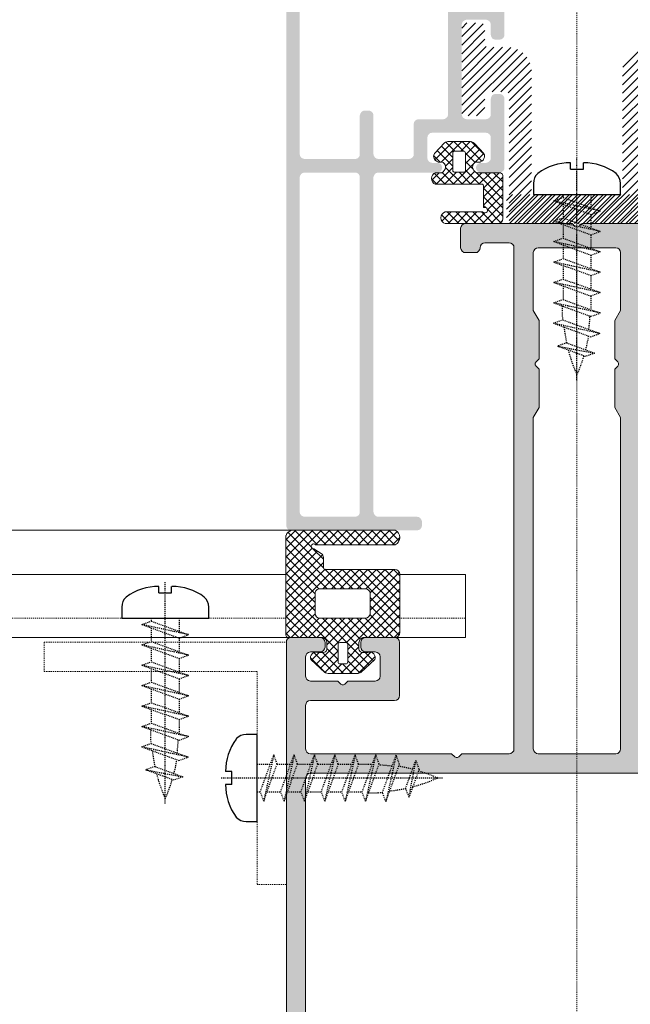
# Model space of a CAD drawing. Header units: millimetres. Extents: x -226731 to 126254, y -16359 to 60195.
# Tile 57 of 256: x -164179 to -164116, y 20836 to 20937. Entities that reach past the tile are written whole.
import ezdxf

# ---------------------------------------------------------------- set-up
doc = ezdxf.new("R2010")
doc.units = ezdxf.units.MM
doc.header["$LTSCALE"] = 0.1
doc.header["$MEASUREMENT"] = 0
doc.linetypes.add('CENTER', pattern=[2, 1.25, -0.25, 0.25, -0.25])
doc.linetypes.add('HIDDEN', pattern=[0.375, 0.25, -0.125])
for name, color, linetype, lineweight in [('01. Aluminium (Main Structure)', 6, 'Continuous', 5), ('0_CCE_ FF_SIDE WALL SPRINKLER', 6, 'Continuous', 0), ('2_Centerline', 1, 'CENTER', 15), ('3_Hatch', 8, 'Continuous', 0), ('SPRINKLER COVERAGE AREA', 1, 'Continuous', 9)]:
    doc.layers.add(name, color=color, linetype=linetype, lineweight=lineweight)
for name, color, linetype in [('CENTER LINE', 8, 'CENTER'), ('FIRE FIGHTING SERVICES', 5, 'Continuous'), ('HARDWARES', 7, 'Continuous')]:
    doc.layers.add(name, color=color, linetype=linetype)

# ---------------------------------------------------------------- blocks, each defined once
blk = doc.blocks.new('*U428')
at = {"layer": '3_Hatch'}
h = blk.add_hatch(color=8, dxfattribs=at)
h.dxf.hatch_style = 1
h.paths.add_polyline_path([(-4.22, 77.48), (-3.91, 77.79), (-3.91, 81.75), (-4.5, 82.78), (-4.5, 116.97), (-4.46, 117.16), (-4.35, 117.32), (-4.21, 117.43), (-4, 117.47), (4, 117.47), (4.19, 117.43), (4.35, 117.32), (4.46, 117.16), (4.52, 116.97), (4.52, 82.78), (3.89, 81.75), (3.89, 77.79), (4.21, 77.48), (4.3, 77.33), (4.3, 77.18), (4.21, 77.04), (3.89, 76.74), (3.89, 72.78), (4.52, 71.75), (4.52, 65.75), (4.46, 65.57), (4.35, 65.41), (4.19, 65.3), (4, 65.26), (-4, 65.26), (-4.21, 65.3), (-4.35, 65.41), (-4.46, 65.57), (-4.5, 65.75), (-4.5, 71.75), (-3.91, 72.78), (-3.91, 76.74), (-4.22, 77.04), (-4.28, 77.18), (-4.28, 77.33)], flags=16)
h.paths.add_polyline_path([(10.04, 65.44), (9.98, 65.26), (9.97, 65.08), (9.86, 64.91), (9.69, 64.8), (9.51, 64.77), (7, 64.77), (6.82, 64.8), (6.64, 64.91), (6.53, 65.08), (6.51, 65.26), (6.51, 116.97), (6.53, 117.16), (6.64, 117.32), (6.82, 117.43), (7, 117.47), (11.89, 117.47), (12.18, 117.78), (12.33, 117.87), (12.47, 117.87), (12.6, 117.78), (12.93, 117.47), (27.5, 117.47), (27.69, 117.43), (27.87, 117.32), (27.96, 117.16), (28, 116.97), (28, 112.48), (27.96, 112.27), (27.87, 112.11), (27.69, 112), (27.5, 111.96), (18.82, 111.96), (18.62, 111.93), (18.45, 111.82), (18.34, 111.65), (18.3, 111.45), (18.3, 105.98), (18.34, 105.78), (18.45, 105.6), (18.62, 105.51), (18.82, 105.47), (21.8, 105.47), (22, 105.51), (22.16, 105.6), (22.27, 105.78), (22.29, 105.98), (22.29, 106.46), (22.27, 106.66), (22.16, 106.81), (22, 106.92), (21.8, 106.97), (20.81, 106.97), (20.61, 107.01), (20.46, 107.12), (20.35, 107.26), (20.3, 107.47), (20.3, 109.46), (20.35, 109.66), (20.46, 109.81), (20.61, 109.92), (20.81, 109.97), (23.64, 109.97), (23.94, 110.28), (24.08, 110.35), (24.23, 110.35), (24.36, 110.28), (24.69, 109.97), (27.5, 109.97), (27.69, 109.92), (27.87, 109.81), (27.96, 109.66), (28, 109.46), (28, 107.47), (27.96, 107.26), (27.87, 107.12), (27.69, 107.01), (27.5, 106.97), (26.52, 106.97), (26.31, 106.92), (26.17, 106.81), (26.06, 106.66), (26, 106.46), (26, 105.98), (26.06, 105.78), (26.17, 105.6), (26.31, 105.51), (26.52, 105.47), (29.51, 105.47), (29.7, 105.51), (29.86, 105.6), (29.97, 105.78), (29.99, 105.98), (29.97, 200.47), (29.86, 200.65), (29.78, 200.7), (29.7, 200.76), (29.61, 200.77), (29.51, 200.78), (-29.51, 200.78), (-29.71, 200.76), (-29.86, 200.65), (-29.97, 200.47), (-30.01, 200.3), (-30.01, 105.98), (-29.97, 105.78), (-29.86, 105.6), (-29.71, 105.51), (-29.51, 105.47), (-26.5, 105.47), (-26.31, 105.51), (-26.15, 105.6), (-26.04, 105.78), (-26, 105.98), (-26, 106.46), (-26.04, 106.66), (-26.15, 106.81), (-26.31, 106.92), (-26.5, 106.97), (-27.52, 106.97), (-27.69, 107.01), (-27.87, 107.12), (-27.98, 107.26), (-28.01, 107.47), (-28.01, 109.46), (-27.98, 109.66), (-27.87, 109.81), (-27.69, 109.92), (-27.52, 109.97), (-24.69, 109.97), (-24.37, 110.28), (-24.25, 110.35), (-24.06, 110.35), (-23.94, 110.28), (-23.63, 109.97), (-20.81, 109.97), (-20.61, 109.92), (-20.44, 109.81), (-20.33, 109.66), (-20.3, 109.46), (-20.3, 107.47), (-20.33, 107.26), (-20.44, 107.12), (-20.61, 107.01), (-20.81, 106.97), (-21.82, 106.97), (-22.02, 106.92), (-22.16, 106.81), (-22.27, 106.66), (-22.31, 106.46), (-22.31, 105.98), (-22.27, 105.78), (-22.16, 105.6), (-22.02, 105.51), (-21.82, 105.47), (-18.8, 105.47), (-18.61, 105.51), (-18.45, 105.6), (-18.34, 105.78), (-18.3, 105.98), (-18.3, 111.45), (-18.34, 111.65), (-18.45, 111.82), (-18.61, 111.93), (-18.8, 111.96), (-27.52, 111.96), (-27.69, 112), (-27.87, 112.11), (-27.98, 112.27), (-28.01, 112.48), (-28.01, 116.97), (-27.98, 117.16), (-27.87, 117.32), (-27.69, 117.43), (-27.52, 117.47), (-12.93, 117.47), (-12.62, 117.78), (-12.49, 117.87), (-12.34, 117.87), (-12.18, 117.78), (-11.87, 117.47), (-7, 117.47), (-6.8, 117.43), (-6.66, 117.32), (-6.55, 117.16), (-6.51, 116.97), (-6.51, 65.26), (-6.55, 65.08), (-6.66, 64.91), (-6.8, 64.8), (-7, 64.77), (-9.51, 64.77), (-9.71, 64.8), (-9.86, 64.91), (-9.97, 65.08), (-10, 65.26), (-10.04, 65.44), (-10.15, 65.63), (-10.31, 65.74), (-10.5, 65.75), (-11.5, 65.75), (-11.7, 65.74), (-11.85, 65.63), (-11.96, 65.44), (-12.01, 65.26), (-12.01, 63.25), (-11.96, 63.07), (-11.85, 62.9), (-11.7, 62.79), (-11.5, 62.77), (-0.53, 62.77), (-0.2, 63.07), (-0.07, 63.14), (0.07, 63.14), (0.22, 63.07), (0.51, 62.77), (11.5, 62.77), (11.69, 62.79), (11.85, 62.9), (11.96, 63.07), (12.01, 63.25), (12.01, 65.26), (11.96, 65.44), (11.85, 65.63), (11.69, 65.74), (11.5, 65.75), (10.5, 65.75), (10.3, 65.74), (10.15, 65.63)])
h.paths.add_polyline_path([(28, 197.28), (27.96, 197.47), (27.87, 197.65), (27.69, 197.76), (27.5, 197.8), (-27.52, 197.8), (-27.69, 197.76), (-27.87, 197.65), (-27.98, 197.47), (-28.01, 197.28), (-28.01, 119.97), (-27.98, 119.77), (-27.87, 119.63), (-27.69, 119.52), (-27.52, 119.46), (27.5, 119.46), (27.69, 119.52), (27.87, 119.63), (27.96, 119.77), (28, 119.97)], flags=16)
h = blk.add_hatch(color=8, dxfattribs=at)
h.dxf.hatch_style = 1
h.paths.add_polyline_path([(28.61, 92.53), (28.61, 57.99), (28.57, 57.83), (28.46, 57.65), (28.28, 57.54), (28.1, 57.52), (22.9, 57.52), (22.7, 57.54), (22.54, 57.65), (22.44, 57.83), (22.41, 57.99), (22.41, 92.53), (22.44, 92.71), (22.54, 92.87), (22.7, 92.98), (22.9, 93.02), (28.1, 93.02), (28.28, 92.98), (28.46, 92.87), (28.57, 92.71)], flags=16)
h.paths.add_polyline_path([(22.41, 37.89), (22.35, 38.09), (22.24, 38.26), (22.1, 38.37), (21.9, 38.4), (21.49, 38.4), (21.31, 38.37), (21.15, 38.26), (21.04, 38.09), (21, 37.89), (21, 33.9), (20.95, 33.7), (20.84, 33.54), (20.69, 33.43), (20.49, 33.41), (13.79, 33.41), (13.61, 33.43), (13.45, 33.54), (13.34, 33.7), (13.3, 33.9), (13.3, 51.5), (13.34, 51.7), (13.45, 51.85), (13.61, 51.96), (13.79, 52.01), (16.35, 52.01), (16.54, 52.05), (16.7, 52.16), (16.81, 52.32), (16.85, 52.5), (16.85, 55.6), (16.87, 55.8), (16.98, 55.96), (17.16, 56.07), (17.36, 56.11), (20.49, 56.11), (20.69, 56.07), (20.84, 55.96), (20.95, 55.8), (21, 55.6), (21, 51.61), (21.04, 51.41), (21.15, 51.26), (21.31, 51.15), (21.49, 51.12), (21.9, 51.12), (22.1, 51.15), (22.24, 51.26), (22.35, 51.41), (22.41, 51.61), (22.41, 55.6), (22.44, 55.8), (22.54, 55.96), (22.7, 56.07), (22.9, 56.11), (28.1, 56.11), (28.28, 56.07), (28.46, 55.96), (28.57, 55.8), (28.61, 55.6), (28.61, 33.9), (28.57, 33.7), (28.46, 33.54), (28.28, 33.43), (28.1, 33.41), (22.9, 33.41), (22.7, 33.43), (22.54, 33.54), (22.44, 33.7), (22.41, 33.9)], flags=16)
h.paths.add_polyline_path([(12.2, 36.54), (11.89, 36.23), (11.89, 33.9), (11.85, 33.7), (11.74, 33.54), (11.58, 33.43), (11.38, 33.41), (9, 33.41), (8.8, 33.43), (8.65, 33.54), (8.54, 33.7), (8.49, 33.9), (8.49, 34.51), (8.45, 34.69), (8.34, 34.85), (8.18, 34.96), (8, 35), (7.79, 34.96), (7.63, 34.85), (7.52, 34.69), (7.48, 34.51), (7.48, 32.49), (7.52, 32.31), (7.63, 32.15), (7.79, 32.04), (8, 32), (28.5, 32), (28.7, 31.95), (28.85, 31.84), (28.96, 31.69), (29.01, 31.49), (29.01, 30.48), (29.05, 30.3), (29.14, 30.13), (29.3, 30.02), (29.51, 30.01), (29.69, 30.02), (29.85, 30.13), (29.96, 30.3), (30, 30.48), (30, 93.92), (29.96, 94.12), (29.85, 94.28), (29.69, 94.39), (29.51, 94.41), (16.5, 94.41), (16.3, 94.39), (16.15, 94.28), (16.04, 94.12), (15.99, 93.92), (15.99, 93.52), (16.04, 93.35), (16.15, 93.17), (16.3, 93.06), (16.5, 93.02), (20.49, 93.02), (20.69, 92.98), (20.84, 92.87), (20.95, 92.71), (21, 92.53), (21, 57.99), (20.95, 57.83), (20.84, 57.65), (20.69, 57.54), (20.49, 57.52), (14.42, 57.52), (14.25, 57.48), (14.16, 57.43), (14.07, 57.37), (14.01, 57.3), (13.96, 57.22), (13.94, 57.13), (13.92, 57.06), (13.92, 56.97), (13.94, 56.88), (13.96, 56.79), (14.01, 56.71), (14.07, 56.64), (14.16, 56.58), (14.25, 56.55), (14.36, 56.51), (14.95, 56.51), (15.15, 56.46), (15.29, 56.35), (15.4, 56.2), (15.44, 56), (15.44, 53.91), (15.4, 53.71), (15.29, 53.55), (15.15, 53.44), (14.95, 53.4), (9.38, 53.4), (9.2, 53.44), (9.04, 53.55), (8.93, 53.71), (8.89, 53.91), (8.89, 56), (8.93, 56.2), (9.04, 56.35), (9.2, 56.46), (9.38, 56.51), (9.92, 56.51), (10.12, 56.55), (10.26, 56.66), (10.37, 56.8), (10.43, 57.01), (10.37, 57.21), (10.26, 57.35), (10.12, 57.46), (9.92, 57.52), (8, 57.52), (7.79, 57.46), (7.63, 57.35), (7.52, 57.21), (7.48, 57.01), (7.48, 49.91), (7.52, 49.71), (7.63, 49.54), (7.79, 49.43), (8, 49.4), (8.38, 49.4), (8.58, 49.43), (8.76, 49.54), (8.84, 49.71), (8.89, 49.91), (8.89, 51.5), (8.93, 51.7), (9.04, 51.85), (9.2, 51.96), (9.38, 52.01), (11.38, 52.01), (11.58, 51.96), (11.74, 51.85), (11.85, 51.7), (11.89, 51.5), (11.89, 42.24), (11.85, 42.06), (11.74, 41.9), (11.58, 41.79), (11.38, 41.73), (9.38, 41.73), (9.2, 41.79), (9.04, 41.9), (8.93, 42.06), (8.89, 42.24), (8.89, 43.3), (8.84, 43.49), (8.76, 43.65), (8.58, 43.76), (8.38, 43.8), (8, 43.8), (7.79, 43.76), (7.63, 43.65), (7.52, 43.49), (7.48, 43.3), (7.48, 38.99), (7.5, 38.86), (7.54, 38.77), (7.59, 38.69), (7.65, 38.64), (7.7, 38.59), (7.78, 38.55), (7.85, 38.51), (7.92, 38.49), (8, 38.49), (8.09, 38.49), (8.16, 38.53), (8.23, 38.57), (8.31, 38.6), (8.36, 38.68), (8.42, 38.75), (8.49, 38.99), (8.49, 39.59), (8.54, 39.79), (8.65, 39.96), (8.8, 40.07), (9, 40.09), (11.38, 40.09), (11.58, 40.07), (11.74, 39.96), (11.85, 39.79), (11.89, 39.59), (11.89, 37.27), (12.2, 36.96), (12.29, 36.83), (12.29, 36.66)])
h = blk.add_hatch(dxfattribs=at)
h.set_pattern_fill('ANSI31', color=8, scale=5)
h.set_pattern_definition([(45, (-26191.7542, -15010.3187), (-0.441941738, 0.441941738), [])])
h.paths.add_polyline_path([(-9.5, 44.17), (-9.48, 44.32), (-9.39, 44.47), (-9.26, 44.54), (-9.11, 44.58), (-7.19, 44.58), (-7.06, 44.58), (-6.81, 44.59), (-6.57, 44.65), (-6.33, 44.72), (-6.11, 44.81), (-5.89, 44.92), (-5.69, 45.07), (-5.51, 45.22), (-5.34, 45.38), (-5.2, 45.58), (-5.05, 45.76), (-4.94, 45.98), (-4.85, 46.2), (-4.78, 46.44), (-4.72, 46.68), (-4.7, 46.94), (-4.69, 47.06), (-4.69, 59.37), (-4.67, 59.54), (-4.58, 59.66), (-4.45, 59.76), (-4.3, 59.77), (6.87, 59.77), (7.02, 59.81), (7.15, 59.9), (7.22, 60.03), (7.26, 60.19), (7.26, 62.39), (7.22, 62.53), (7.15, 62.66), (7.02, 62.75), (6.87, 62.77), (-6.61, 62.77), (-6.75, 62.75), (-6.88, 62.66), (-6.97, 62.53), (-6.99, 62.39), (-6.99, 49.57), (-7.03, 49.42), (-7.1, 49.28), (-7.25, 49.2), (-7.39, 49.17), (-9.11, 49.17), (-9.26, 49.2), (-9.39, 49.28), (-9.48, 49.42), (-9.5, 49.57), (-9.5, 51.29), (-9.51, 51.43), (-9.6, 51.56), (-9.73, 51.65), (-9.9, 51.67), (-11.49, 51.67), (-11.65, 51.65), (-11.78, 51.56), (-11.87, 51.43), (-11.89, 51.29), (-11.89, 42.45), (-11.87, 42.31), (-11.78, 42.2), (-11.65, 42.11), (-11.49, 42.07), (-9.9, 42.07), (-9.73, 42.11), (-9.6, 42.2), (-9.51, 42.31), (-9.5, 42.45)])
h = blk.add_hatch(dxfattribs=at)
h.set_pattern_fill('ANSI31', color=8, scale=5)
h.set_pattern_definition([(45, (-26191.7542, -14950.54475), (-0.441941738, 0.441941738), [])])
h.paths.add_polyline_path([(9.48, 44.32), (9.5, 44.17), (9.5, 42.45), (9.51, 42.31), (9.6, 42.2), (9.73, 42.11), (9.9, 42.07), (11.49, 42.07), (11.65, 42.11), (11.78, 42.2), (11.87, 42.31), (11.89, 42.45), (11.89, 51.29), (11.87, 51.43), (11.78, 51.56), (11.65, 51.65), (11.49, 51.67), (9.9, 51.67), (9.73, 51.65), (9.6, 51.56), (9.51, 51.43), (9.5, 51.29), (9.5, 49.57), (9.48, 49.42), (9.39, 49.28), (9.26, 49.2), (9.11, 49.17), (7.39, 49.17), (7.25, 49.2), (7.1, 49.28), (7.03, 49.42), (6.99, 49.57), (6.99, 62.39), (6.97, 62.53), (6.88, 62.66), (6.75, 62.75), (6.61, 62.77), (-6.87, 62.77), (-7.02, 62.75), (-7.15, 62.66), (-7.22, 62.53), (-7.26, 62.39), (-7.26, 60.19), (-7.22, 60.03), (-7.15, 59.9), (-7.02, 59.81), (-6.87, 59.77), (4.3, 59.77), (4.45, 59.76), (4.58, 59.66), (4.67, 59.54), (4.69, 59.37), (4.69, 47.06), (4.7, 46.94), (4.72, 46.68), (4.78, 46.44), (4.85, 46.2), (4.94, 45.98), (5.05, 45.76), (5.2, 45.58), (5.34, 45.38), (5.51, 45.22), (5.69, 45.07), (5.89, 44.92), (6.11, 44.81), (6.33, 44.72), (6.57, 44.65), (6.81, 44.59), (7.06, 44.58), (7.19, 44.58), (9.11, 44.58), (9.26, 44.54), (9.39, 44.47)])
at = {"layer": '01. Aluminium (Main Structure)', "color": 8, "linetype": 'ByBlock'}
for p, q in [((29.99, 200.3), (29.99, 105.98)), ((28, 197.28), (28, 119.97)), ((28, 119.97), (27.96, 119.77)), ((27.5, 119.46), (-27.52, 119.46)), ((27.69, 119.52), (27.5, 119.46)), ((27.87, 119.63), (27.69, 119.52)), ((27.96, 119.77), (27.87, 119.63)), ((12.18, 117.78), (12.33, 117.87)), ((12.33, 117.87), (12.47, 117.87)), ((12.47, 117.87), (12.6, 117.78)), ((-4.5, 116.97), (-4.46, 117.16)), ((-4.5, 82.78), (-4.5, 116.97)), ((-4.46, 117.16), (-4.35, 117.32)), ((-4.35, 117.32), (-4.21, 117.43)), ((-4.21, 117.43), (-4, 117.47)), ((-4, 117.47), (4, 117.47)), ((4, 117.47), (4.19, 117.43)), ((4.19, 117.43), (4.35, 117.32)), ((4.35, 117.32), (4.46, 117.16)), ((4.46, 117.16), (4.52, 116.97)), ((4.52, 116.97), (4.52, 82.78)), ((6.51, 116.97), (6.53, 117.16)), ((6.51, 65.26), (6.51, 116.97)), ((6.53, 117.16), (6.64, 117.32)), ((6.64, 117.32), (6.82, 117.43)), ((6.82, 117.43), (7, 117.47)), ((7, 117.47), (11.89, 117.47)), ((11.89, 117.47), (12.18, 117.78)), ((12.6, 117.78), (12.93, 117.47)), ((12.93, 117.47), (27.5, 117.47)), ((27.5, 117.47), (27.69, 117.43)), ((27.69, 117.43), (27.87, 117.32)), ((27.87, 117.32), (27.96, 117.16)), ((27.96, 117.16), (28, 116.97)), ((28, 116.97), (28, 112.48)), ((18.34, 111.65), (18.45, 111.82)), ((18.45, 111.82), (18.62, 111.93)), ((18.62, 111.93), (18.82, 111.96)), ((27.5, 111.96), (18.82, 111.96)), ((27.69, 112), (27.5, 111.96)), ((27.87, 112.11), (27.69, 112)), ((27.96, 112.27), (27.87, 112.11)), ((28, 112.48), (27.96, 112.27)), ((18.3, 111.45), (18.34, 111.65)), ((18.3, 111.45), (18.3, 105.98)), ((20.35, 109.66), (20.46, 109.81)), ((20.46, 109.81), (20.61, 109.92)), ((20.61, 109.92), (20.81, 109.97)), ((20.81, 109.97), (23.64, 109.97)), ((23.64, 109.97), (23.94, 110.28)), ((23.94, 110.28), (24.08, 110.35)), ((24.08, 110.35), (24.23, 110.35)), ((24.23, 110.35), (24.36, 110.28)), ((24.36, 110.28), (24.69, 109.97)), ((24.69, 109.97), (27.5, 109.97)), ((27.5, 109.97), (27.69, 109.92)), ((27.69, 109.92), (27.87, 109.81)), ((27.87, 109.81), (27.96, 109.66)), ((20.3, 109.46), (20.35, 109.66)), ((20.3, 107.47), (20.3, 109.46)), ((27.96, 109.66), (28, 109.46)), ((28, 109.46), (28, 107.47)), ((20.35, 107.26), (20.3, 107.47)), ((20.46, 107.12), (20.35, 107.26)), ((20.61, 107.01), (20.46, 107.12)), ((20.81, 106.97), (20.61, 107.01)), ((21.8, 106.97), (20.81, 106.97)), ((21.8, 106.97), (22, 106.92)), ((22, 106.92), (22.16, 106.81)), ((22.16, 106.81), (22.27, 106.66)), ((22.27, 106.66), (22.29, 106.46)), ((26, 106.46), (26.06, 106.66)), ((26.06, 106.66), (26.17, 106.81)), ((26.17, 106.81), (26.31, 106.92)), ((26.31, 106.92), (26.52, 106.97)), ((27.5, 106.97), (26.52, 106.97)), ((27.69, 107.01), (27.5, 106.97)), ((27.87, 107.12), (27.69, 107.01)), ((27.96, 107.26), (27.87, 107.12)), ((28, 107.47), (27.96, 107.26)), ((18.34, 105.78), (18.3, 105.98)), ((18.45, 105.6), (18.34, 105.78)), ((22.27, 105.78), (22.16, 105.6)), ((22.29, 105.98), (22.27, 105.78)), ((22.29, 106.46), (22.29, 105.98)), ((26, 106.46), (26, 105.98)), ((26.06, 105.78), (26, 105.98)), ((26.17, 105.6), (26.06, 105.78)), ((29.97, 105.78), (29.86, 105.6)), ((29.99, 105.98), (29.97, 105.78)), ((18.62, 105.51), (18.45, 105.6)), ((18.82, 105.47), (18.62, 105.51)), ((18.82, 105.47), (21.8, 105.47)), ((22, 105.51), (21.8, 105.47)), ((22.16, 105.6), (22, 105.51)), ((26.31, 105.51), (26.17, 105.6)), ((26.52, 105.47), (26.31, 105.51)), ((26.52, 105.47), (29.51, 105.47)), ((29.7, 105.51), (29.51, 105.47)), ((29.86, 105.6), (29.7, 105.51)), ((-3.91, 81.75), (-4.5, 82.78)), ((4.52, 82.78), (3.89, 81.75)), ((-3.91, 77.79), (-3.91, 81.75)), ((3.89, 81.75), (3.89, 77.79)), ((-4.28, 77.33), (-4.22, 77.48)), ((-4.28, 77.18), (-4.28, 77.33)), ((-4.22, 77.48), (-3.91, 77.79)), ((3.89, 77.79), (4.21, 77.48)), ((4.21, 77.48), (4.3, 77.33)), ((4.3, 77.33), (4.3, 77.18)), ((-4.22, 77.04), (-4.28, 77.18)), ((-3.91, 76.74), (-4.22, 77.04)), ((-3.91, 72.78), (-3.91, 76.74)), ((4.21, 77.04), (3.89, 76.74)), ((3.89, 76.74), (3.89, 72.78)), ((4.3, 77.18), (4.21, 77.04)), ((-4.5, 71.75), (-3.91, 72.78)), ((3.89, 72.78), (4.52, 71.75)), ((-4.5, 65.75), (-4.5, 71.75)), ((4.52, 71.75), (4.52, 65.75)), ((-4.46, 65.57), (-4.5, 65.75)), ((-4.35, 65.41), (-4.46, 65.57)), ((-4.21, 65.3), (-4.35, 65.41)), ((-4, 65.26), (-4.21, 65.3)), ((4, 65.26), (-4, 65.26)), ((4.19, 65.3), (4, 65.26)), ((4.35, 65.41), (4.19, 65.3)), ((4.46, 65.57), (4.35, 65.41)), ((4.52, 65.75), (4.46, 65.57)), ((6.53, 65.08), (6.51, 65.26)), ((6.64, 64.91), (6.53, 65.08)), ((9.97, 65.08), (9.86, 64.91)), ((9.98, 65.26), (9.97, 65.08)), ((9.98, 65.26), (10.04, 65.44)), ((10.04, 65.44), (10.15, 65.63)), ((10.15, 65.63), (10.3, 65.74)), ((10.3, 65.74), (10.5, 65.75)), ((10.5, 65.75), (11.5, 65.75)), ((11.5, 65.75), (11.69, 65.74)), ((11.69, 65.74), (11.85, 65.63)), ((11.85, 65.63), (11.96, 65.44)), ((11.96, 65.44), (12.01, 65.26)), ((12.01, 65.26), (12.01, 63.25)), ((6.82, 64.8), (6.64, 64.91)), ((7, 64.77), (6.82, 64.8)), ((9.51, 64.77), (7, 64.77)), ((9.69, 64.8), (9.51, 64.77)), ((9.86, 64.91), (9.69, 64.8)), ((-0.53, 62.77), (-0.2, 63.07)), ((-0.2, 63.07), (-0.07, 63.14)), ((-0.07, 63.14), (0.07, 63.14)), ((0.07, 63.14), (0.22, 63.07)), ((0.22, 63.07), (0.51, 62.77)), ((11.96, 63.07), (11.85, 62.9)), ((12.01, 63.25), (11.96, 63.07)), ((-11.5, 62.77), (-0.53, 62.77)), ((0.51, 62.77), (11.5, 62.77)), ((11.69, 62.79), (11.5, 62.77)), ((11.85, 62.9), (11.69, 62.79))]:
    blk.add_line(p, q, dxfattribs=at)
at = {"layer": '2_Centerline', "color": 8, "ltscale": 0.25}
blk.add_line((0, 230.78), (0, 0), dxfattribs=at)
at = {"layer": '3_Hatch', "color": 8, "linetype": 'HIDDEN', "ltscale": 5}
for p, q in [((29.99, 130.97), (32.99, 130.97)), ((29.99, 105.97), (29.99, 130.97)), ((32.99, 108.97), (32.99, 130.97)), ((54.99, 108.97), (32.99, 108.97)), ((54.99, 105.97), (54.99, 108.97)), ((54.99, 105.97), (29.99, 105.97)), ((11.51, 103.48), (18.29, 103.48)), ((21.74, 103.48), (26.63, 103.48))]:
    blk.add_line(p, q, dxfattribs=at)
at = {"layer": '3_Hatch', "color": 8, "linetype": 'Continuous'}
for p, q in [((20.83, 107.43), (22.59, 109.19)), ((21.28, 106.99), (23.49, 109.2)), ((23.66, 106.98), (21.92, 108.72)), ((22.18, 107.01), (24.37, 109.2)), ((23.66, 107.87), (22.4, 109.13)), ((24.21, 108.2), (23.2, 109.2)), ((26.27, 107.02), (24.09, 109.2)), ((24.25, 108.2), (25.26, 109.2)), ((24.66, 107.72), (26.01, 109.07)), ((27.15, 107.03), (24.97, 109.2)), ((27.49, 107.57), (25.95, 109.11)), ((21.85, 107.02), (21, 107.88)), ((26.26, 103.49), (21.46, 108.3)), ((22.2, 103.49), (26.93, 108.23)), ((24.66, 106.84), (26.47, 108.65)), ((25.8, 106.61), (24.66, 107.75)), ((26.61, 107.02), (27.39, 107.8)), ((18.29, 101.35), (23.66, 106.72)), ((22.5, 106.44), (23.66, 107.6)), ((30.03, 101.5), (24.66, 106.87)), ((18.29, 100.47), (23.83, 106.01)), ((25.38, 103.49), (22.5, 106.38)), ((23.08, 103.49), (25.82, 106.23)), ((30.03, 100.61), (24.59, 106.05)), ((18.29, 104.89), (18.87, 105.47)), ((18.29, 104), (19.76, 105.47)), ((18.29, 103.12), (20.64, 105.47)), ((18.29, 102.23), (21.52, 105.47)), ((21.35, 102.22), (18.35, 105.22)), ((21.36, 103.1), (18.98, 105.47)), ((21.84, 103.49), (19.86, 105.47)), ((22.73, 103.49), (20.75, 105.47)), ((23.61, 103.49), (21.63, 105.47)), ((24.5, 103.49), (22.36, 105.63)), ((23.96, 103.49), (26.03, 105.56)), ((24.85, 103.49), (26.83, 105.47)), ((25.73, 103.49), (27.71, 105.47)), ((26.61, 103.49), (28.59, 105.47)), ((30.03, 102.38), (26.94, 105.47)), ((27.02, 103.02), (29.48, 105.47)), ((27.03, 102.14), (30.03, 105.14)), ((30.03, 103.27), (27.82, 105.47)), ((30.03, 104.15), (28.7, 105.47)), ((30.03, 105.03), (29.59, 105.47)), ((21.35, 101.34), (18.29, 104.4)), ((27.03, 101.25), (30.03, 104.25)), ((23.36, 98.45), (18.29, 103.52)), ((18.29, 99.58), (21.35, 102.64)), ((22.47, 98.45), (18.29, 102.63)), ((25.1, 98.45), (30.03, 103.37)), ((30.03, 99.73), (27.03, 102.73)), ((21.59, 98.45), (18.29, 101.75)), ((18.33, 98.74), (21.35, 101.76)), ((25.99, 98.44), (30.03, 102.48)), ((26.17, 97.74), (30.03, 101.6)), ((30.03, 98.85), (27.03, 101.85)), ((20.7, 98.45), (18.29, 100.86)), ((18.92, 98.45), (21.35, 100.88)), ((26.26, 96.95), (30.03, 100.72)), ((30.03, 97.96), (27.03, 100.96)), ((19.82, 98.45), (18.29, 99.98)), ((19.8, 98.45), (21.79, 100.44)), ((20.68, 98.45), (22.67, 100.44)), ((21.57, 98.45), (23.56, 100.44)), ((24.24, 98.45), (22.25, 100.44)), ((22.45, 98.45), (24.44, 100.44)), ((25.12, 98.45), (23.13, 100.44)), ((23.34, 98.45), (25.33, 100.44)), ((26.01, 98.44), (24.02, 100.44)), ((24.22, 98.45), (26.21, 100.44)), ((30.03, 95.31), (24.9, 100.44)), ((30.03, 96.2), (25.79, 100.44)), ((30.03, 97.08), (26.65, 100.45)), ((26.77, 96.58), (30.03, 99.83)), ((18.94, 98.45), (18.29, 99.1)), ((27.34, 96.26), (30.03, 98.95)), ((29.83, 94.62), (26.17, 98.29)), ((26.37, 94.41), (30.03, 98.06)), ((27.26, 96.31), (26.17, 97.4)), ((27.26, 94.41), (30.03, 97.18)), ((18.29, 95.16), (19.03, 95.91)), ((19.43, 94.41), (18.35, 95.49)), ((18.55, 94.55), (19.92, 95.91)), ((20.32, 94.41), (18.82, 95.91)), ((19.3, 94.41), (20.8, 95.91)), ((21.2, 94.41), (19.7, 95.91)), ((20.19, 94.41), (21.69, 95.91)), ((22.09, 94.41), (20.59, 95.91)), ((21.07, 94.41), (22.57, 95.91)), ((22.97, 94.41), (21.47, 95.91)), ((21.95, 94.41), (23.45, 95.91)), ((23.85, 94.41), (22.35, 95.91)), ((22.84, 94.41), (24.34, 95.91)), ((24.74, 94.41), (23.24, 95.91)), ((23.72, 94.41), (25.22, 95.91)), ((25.62, 94.41), (24.12, 95.91)), ((24.61, 94.41), (26.11, 95.91)), ((26.51, 94.41), (25.01, 95.91)), ((25.49, 94.41), (26.98, 95.91)), ((27.39, 94.41), (25.89, 95.91)), ((28.27, 94.41), (26.77, 95.91)), ((29.16, 94.41), (27.4, 96.17)), ((28.14, 94.41), (30.03, 96.3)), ((29.02, 94.41), (30.03, 95.41)), ((7.64, 61.53), (8.88, 62.77)), ((7.64, 60.65), (9.76, 62.77)), ((9.64, 60.01), (7.64, 62.01)), ((7.67, 62.45), (7.96, 62.74)), ((9.24, 61.3), (7.85, 62.68)), ((9.85, 61.57), (8.65, 62.77)), ((10.73, 61.57), (9.53, 62.77)), ((9.55, 61.68), (10.64, 62.77)), ((10.33, 61.57), (11.53, 62.77)), ((11.61, 61.57), (10.41, 62.77)), ((11.21, 61.57), (12.41, 62.77)), ((12.5, 61.57), (11.3, 62.77)), ((12.1, 61.57), (13.3, 62.77)), ((13.38, 61.57), (12.18, 62.77)), ((12.98, 61.57), (13.94, 62.53)), ((13.97, 61.87), (13.07, 62.77)), ((7.64, 59.77), (9.23, 61.35)), ((9.64, 59.13), (7.64, 61.13)), ((9.64, 60.9), (9.41, 61.12)), ((7.64, 58.88), (9.64, 60.88)), ((10.37, 57.52), (7.64, 60.25)), ((7.64, 58), (9.64, 60)), ((9.48, 57.52), (7.64, 59.36)), ((8.04, 57.52), (9.64, 59.12)), ((8.6, 57.52), (7.64, 58.48)), ((8.92, 57.52), (10.12, 58.72)), ((9.61, 55.55), (12.78, 58.72)), ((9.81, 57.52), (11.01, 58.72)), ((11.51, 57.26), (10.05, 58.72)), ((10.56, 57.39), (11.89, 58.72)), ((12.17, 57.48), (10.94, 58.72)), ((13.55, 56.98), (11.82, 58.72)), ((12.42, 57.48), (13.66, 58.72)), ((13.92, 57.5), (12.7, 58.72)), ((12.81, 56.99), (14.54, 58.72)), ((14.73, 57.58), (13.59, 58.72)), ((14.23, 57.52), (14.99, 58.28)), ((15.01, 58.17), (14.47, 58.72)), ((11.51, 56.37), (10.72, 57.16)), ((11.83, 54.29), (9.8, 56.32)), ((10.04, 55.09), (11.51, 56.57)), ((11.51, 55.49), (10.52, 56.48)), ((11.88, 54.29), (14.01, 56.42)), ((12.77, 54.29), (14.66, 56.18)), ((12.81, 56.1), (13.56, 56.85)), ((14.42, 55.23), (12.81, 56.84)), ((13.99, 54.78), (12.81, 55.96)), ((14.79, 55.75), (14.12, 56.42)), ((10.91, 54.32), (9.55, 55.68)), ((10.47, 54.64), (11.51, 55.69)), ((11.01, 54.3), (12, 55.29)), ((12.71, 54.29), (11.71, 55.29)), ((13.53, 54.36), (12.6, 55.29))]:
    blk.add_line(p, q, dxfattribs=at)
at = {"layer": '3_Hatch', "color": 8}
for p, q in [((20.86, 107.75), (22.29, 109.07)), ((22.74, 109.2), (25.57, 109.2)), ((26.02, 109.07), (27.45, 107.75)), ((23.66, 108), (23.66, 106.2)), ((24.46, 108.2), (23.86, 108.2)), ((24.66, 106.2), (24.66, 108)), ((22.07, 107.02), (21.57, 107.02)), ((26.74, 107.02), (26.24, 107.02)), ((22.5, 105.95), (22.5, 106.5)), ((23.86, 106), (24.46, 106)), ((25.82, 106.5), (25.82, 105.95)), ((11.51, 105.47), (19.87, 105.47)), ((11.51, 105.47), (11.51, 98.97)), ((18.29, 98.95), (18.29, 104.97)), ((18.79, 105.47), (22.09, 105.47)), ((26.22, 105.47), (29.79, 105.47)), ((28.4, 105.47), (100, 105.47)), ((30.03, 105.22), (30.03, 94.94)), ((21.35, 102.99), (21.35, 100.94)), ((26.53, 103.49), (21.85, 103.49)), ((27.03, 100.94), (27.03, 102.99)), ((21.85, 100.44), (26.53, 100.44)), ((11.51, 98.97), (18.29, 98.97)), ((30.03, 98.97), (100, 98.97)), ((25.97, 98.45), (18.79, 98.45)), ((26.17, 97.23), (26.17, 98.25)), ((27.17, 96.32), (26.4, 96.81)), ((18.75, 95.91), (26.98, 95.91)), ((29.46, 94.41), (18.75, 94.41)), ((29.51, 94.41), (100, 94.41)), ((7.64, 57.8), (7.64, 62.27)), ((8.14, 62.77), (13.59, 62.77)), ((9.64, 61), (9.64, 58.87)), ((13.59, 61.57), (9.73, 61.57)), ((9.75, 58.72), (14.62, 58.72)), ((10.37, 57.52), (8.02, 57.52)), ((11.51, 57.28), (11.51, 55.49)), ((12.61, 57.48), (11.71, 57.48)), ((12.81, 55.49), (12.81, 57.28)), ((14.62, 57.52), (13.95, 57.52)), ((9.97, 56.42), (10.35, 56.42)), ((13.98, 56.42), (14.36, 56.42)), ((10.57, 54.52), (9.62, 55.54)), ((11.71, 55.29), (12.61, 55.29)), ((14.7, 55.54), (13.66, 54.43)), ((13.21, 54.29), (11.14, 54.29))]:
    blk.add_line(p, q, dxfattribs=at)
at = {"layer": '3_Hatch', "color": 8, "linetype": 'HIDDEN'}
blk.add_line((30.03, 103.48), (100, 103.48), dxfattribs=at)
at = {"layer": '3_Hatch', "color": 8}
for centre, radius, start, end in [((22.74, 108.4), 0.8, 90.0001, 124.0993), ((25.57, 108.4), 0.8, 55.9007, 90), ((21.37, 107.54), 0.553, 157.0553, 290.8747), ((23.86, 108), 0.2, 90, 180), ((24.46, 108), 0.2, 360, 90), ((26.94, 107.54), 0.553, 249.1254, 22.9447), ((22.1, 106.61), 0.411, 345.1294, 93.8472), ((26.21, 106.61), 0.41, 85.8157, 195.2748), ((21.96, 105.99), 0.533, 284.2078, 355.4538), ((23.86, 106.2), 0.2, 180, 270), ((24.46, 106.2), 0.2, 270, 0), ((26.35, 105.99), 0.533, 184.5462, 255.7922), ((18.79, 104.97), 0.5, 90.0022, 180), ((29.78, 105.22), 0.25, 0, 86.9111), ((21.85, 102.99), 0.5, 90, 180), ((26.53, 102.99), 0.5, 0, 90), ((21.85, 100.94), 0.5, 180, 270), ((26.53, 100.94), 0.5, 270, 0), ((18.79, 98.95), 0.5, 180, 270), ((25.97, 98.25), 0.2, 0.0142, 90), ((26.67, 97.23), 0.5, 180, 237.697), ((19.13, 95.16), 0.841, 116.8773, 243.1351), ((27.17, 96.07), 0.25, 220.6722, 90), ((29.26, 95.19), 0.8, 283.859, 342.2293), ((8.14, 62.27), 0.5, 90, 180), ((13.43, 62.17), 0.621, 284.9636, 75.0517), ((9.51, 61.39), 0.287, 38.635, 288.09), ((9.44, 61), 0.2, 0, 37.0365), ((9.84, 58.9), 0.2, 187.0702, 243.974), ((14.37, 58.12), 0.65, 292.6094, 67.3906), ((8.01, 57.91), 0.389, 195.6548, 270.5388), ((10.25, 56.93), 0.527, 280.8396, 6.0555), ((10.08, 56.88), 0.703, 9.1535, 65.3518), ((11.71, 57.28), 0.2, 90.0049, 180), ((12.61, 57.28), 0.2, 0.005, 90), ((14.25, 56.88), 0.703, 114.6482, 170.8465), ((14.08, 56.93), 0.527, 173.9445, 259.1604), ((10.06, 55.83), 0.524, 170.5977, 213.7552), ((10.23, 55.76), 0.703, 111.438, 167.6363), ((14.1, 55.76), 0.703, 12.3637, 68.562), ((14.27, 55.83), 0.524, 326.2448, 9.4023), ((11.71, 55.49), 0.2, 180.0048, 270), ((12.61, 55.49), 0.2, 270.0051, 0), ((11.13, 55.06), 0.769, 224.2645, 270.9894), ((13.21, 55.09), 0.8, 270.0013, 304.0993)]:
    blk.add_arc(centre, radius, start, end, dxfattribs=at)
at = {"layer": 'CENTER LINE', "color": 8, "linetype": 'CENTER'}
for p, q in [((42.49, 122.61), (42.49, 99.71)), ((13.86, 119.97), (36.76, 119.97)), ((0, 78.9), (0, 56))]:
    blk.add_line(p, q, dxfattribs=at)
at = {"layer": 'HARDWARES', "color": 8}
for p, q in [((32.99, 124.46), (32.99, 115.48)), ((33.81, 124.46), (32.99, 124.46)), ((46.98, 103.48), (38, 103.48)), ((46.98, 102.66), (46.98, 103.48)), ((4.49, 59.77), (-4.49, 59.77)), ((4.49, 58.96), (4.49, 59.77))]:
    blk.add_line(p, q, dxfattribs=at)
at = {"layer": 'HARDWARES', "color": 8, "linetype": 'Continuous'}
for p, q in [((32.99, 124.46), (32.99, 115.48)), ((34.14, 124.46), (32.99, 124.46)), ((35.6, 120.63), (36.26, 120.63)), ((35.6, 120.63), (35.6, 119.31)), ((35.6, 119.31), (36.26, 119.31)), ((32.99, 115.48), (34.14, 115.48)), ((38, 103.48), (38, 102.33)), ((46.98, 103.48), (38, 103.48)), ((46.98, 102.33), (46.98, 103.48)), ((43.15, 100.87), (41.83, 100.87)), ((41.83, 100.87), (41.83, 100.21)), ((43.15, 100.87), (43.15, 100.21)), ((-4.49, 59.77), (-4.49, 58.62)), ((4.49, 59.77), (-4.49, 59.77)), ((4.49, 58.62), (4.49, 59.77)), ((0.66, 57.16), (-0.66, 57.16)), ((-0.66, 57.16), (-0.66, 56.5)), ((0.66, 57.16), (0.66, 56.5))]:
    blk.add_line(p, q, dxfattribs=at)
at = {"layer": 'HARDWARES', "color": 8, "linetype": 'HIDDEN'}
for p, q in [((16.29, 119.07), (17.34, 121.96)), ((17.34, 121.96), (16.62, 118.16)), ((17.68, 121.05), (17.34, 121.96)), ((17.68, 121.05), (16.62, 118.16)), ((23.58, 121.41), (22.17, 121.41)), ((25.68, 121.41), (24.27, 121.41)), ((27.78, 121.41), (26.38, 121.41)), ((29.88, 121.41), (28.48, 121.41)), ((31.98, 121.41), (30.58, 121.41)), ((32.99, 121.41), (32.68, 121.41)), ((40.68, 119.85), (41.59, 120.18)), ((41.59, 120.18), (44.48, 119.13)), ((16.62, 118.16), (16.29, 119.07)), ((43.57, 118.79), (40.68, 119.85)), ((44.48, 119.13), (40.68, 119.85)), ((43.57, 118.79), (44.48, 119.13)), ((22.53, 118.53), (21.12, 118.53)), ((24.63, 118.53), (23.23, 118.53)), ((26.73, 118.53), (25.33, 118.53)), ((28.83, 118.53), (27.43, 118.53)), ((30.94, 118.53), (29.53, 118.53)), ((41.05, 113.94), (41.05, 115.35)), ((43.93, 112.89), (43.93, 114.3)), ((41.05, 111.84), (41.05, 113.24)), ((43.93, 110.79), (43.93, 112.2)), ((41.05, 109.74), (41.05, 111.14)), ((43.93, 108.69), (43.93, 110.09)), ((41.05, 107.64), (41.05, 109.04)), ((43.93, 106.59), (43.93, 107.99)), ((41.05, 105.53), (41.05, 106.94)), ((43.93, 104.49), (43.93, 105.89)), ((43.93, 103.48), (43.93, 103.79)), ((-1.81, 76.14), (-0.9, 76.47)), ((-0.9, 76.47), (1.99, 75.42)), ((1.08, 75.09), (-1.81, 76.14)), ((1.99, 75.42), (-1.81, 76.14)), ((1.08, 75.09), (1.99, 75.42)), ((-1.44, 70.24), (-1.44, 71.64)), ((1.44, 69.19), (1.44, 70.59)), ((-1.44, 68.13), (-1.44, 69.54)), ((1.44, 67.09), (1.44, 68.49)), ((-1.44, 66.03), (-1.44, 67.44)), ((1.44, 64.98), (1.44, 66.39)), ((-1.44, 63.93), (-1.44, 65.33)), ((1.44, 62.88), (1.44, 64.28)), ((-1.44, 61.83), (-1.44, 63.23)), ((1.44, 60.78), (1.44, 62.18)), ((1.44, 59.77), (1.44, 60.08))]:
    blk.add_line(p, q, dxfattribs=at)
for points in [[(19.71, 122.4), (20.06, 121.44), (18.66, 117.6), (19.71, 122.4), (18.31, 118.56), (18.66, 117.6)], [(21.82, 122.37), (22.17, 121.41), (20.77, 117.57), (21.82, 122.37), (20.42, 118.53), (20.77, 117.57)], [(23.92, 122.37), (24.27, 121.41), (22.88, 117.57), (23.92, 122.37), (22.53, 118.53), (22.88, 117.57)], [(26.03, 122.37), (26.38, 121.41), (24.98, 117.57), (26.03, 122.37), (24.63, 118.53), (24.98, 117.57)], [(28.13, 122.37), (28.48, 121.41), (27.08, 117.57), (28.13, 122.37), (26.73, 118.53), (27.08, 117.57)], [(30.23, 122.37), (30.58, 121.41), (29.18, 117.57), (30.23, 122.37), (28.83, 118.53), (29.18, 117.57)], [(32.33, 122.37), (32.68, 121.41), (31.29, 117.57), (32.33, 122.37), (30.94, 118.53), (31.29, 117.57)], [(32.99, 118.53), (31.64, 118.53)], [(44.92, 116.76), (43.96, 116.41), (40.12, 117.81), (44.92, 116.76), (41.08, 118.16), (40.12, 117.81)], [(44.89, 114.65), (43.93, 114.3), (40.09, 115.7), (44.89, 114.65), (41.05, 116.05), (40.09, 115.7)], [(44.89, 112.55), (43.93, 112.2), (40.09, 113.59), (44.89, 112.55), (41.05, 113.94), (40.09, 113.59)], [(44.89, 110.44), (43.93, 110.09), (40.09, 111.49), (44.89, 110.44), (41.05, 111.84), (40.09, 111.49)], [(44.89, 108.34), (43.93, 107.99), (40.09, 109.39), (44.89, 108.34), (41.05, 109.74), (40.09, 109.39)], [(44.89, 106.24), (43.93, 105.89), (40.09, 107.29), (44.89, 106.24), (41.05, 107.64), (40.09, 107.29)], [(44.89, 104.14), (43.93, 103.79), (40.09, 105.18), (44.89, 104.14), (41.05, 105.53), (40.09, 105.18)], [(41.05, 103.48), (41.05, 104.83)], [(2.43, 73.06), (1.47, 72.71), (-2.37, 74.11), (2.43, 73.06), (-1.41, 74.45), (-2.37, 74.11)], [(2.4, 70.95), (1.44, 70.6), (-2.4, 71.99), (2.4, 70.95), (-1.44, 72.34), (-2.4, 71.99)], [(2.4, 68.84), (1.44, 68.49), (-2.4, 69.89), (2.4, 68.84), (-1.44, 70.24), (-2.4, 69.89)], [(2.4, 66.74), (1.44, 66.39), (-2.4, 67.78), (2.4, 66.74), (-1.44, 68.13), (-2.4, 67.78)], [(2.4, 64.63), (1.44, 64.28), (-2.4, 65.68), (2.4, 64.63), (-1.44, 66.03), (-2.4, 65.68)], [(2.4, 62.53), (1.44, 62.18), (-2.4, 63.58), (2.4, 62.53), (-1.44, 63.93), (-2.4, 63.58)], [(2.4, 60.43), (1.44, 60.08), (-2.4, 61.48), (2.4, 60.43), (-1.44, 61.83), (-2.4, 61.48)], [(-1.44, 59.77), (-1.44, 61.13)]]:
    blk.add_lwpolyline(points, dxfattribs=at)
at = {"layer": 'HARDWARES', "color": 8, "linetype": 'Continuous'}
for centre, radius, start, end in [((34.14, 123.09), 1.37, 41.7376, 90), ((30.69, 120.68), 5.57, 359.5407, 36.6338), ((30.69, 119.27), 5.57, 323.3662, 0.4593), ((34.14, 116.85), 1.37, 270, 318.2624), ((39.37, 102.33), 1.37, 180, 228.2624), ((45.61, 102.33), 1.37, 311.7376, 0), ((41.78, 105.78), 5.57, 233.3662, 270.4593), ((43.2, 105.78), 5.57, 269.5407, 306.6338), ((-3.12, 58.62), 1.37, 180, 228.2624), ((3.12, 58.62), 1.37, 311.7376, 0), ((-0.71, 62.07), 5.57, 233.3662, 270.4593), ((0.71, 62.07), 5.57, 269.5407, 306.6338)]:
    blk.add_arc(centre, radius, start, end, dxfattribs=at)
at = {"layer": 'HARDWARES', "color": 8, "linetype": 'HIDDEN'}
for centre, start, end in [((57.84, 115.29), 156.0565, 163.3069), ((27.14, 115.29), 14.5757, 23.9435), ((21.18, 104.62), 96.3185, 102.0332), ((21.19, 104.71), 88.9416, 93.9039), ((21.18, 104.62), 104.5757, 113.9435), ((21.18, 135.32), 246.0565, 253.3069), ((21.18, 135.32), 255.4378, 260.4205), ((57.84, 115.29), 165.4378, 170.4205), ((21.19, 135.41), 262.7074, 267.492), ((27.14, 115.29), 6.3185, 12.0332), ((57.92, 115.28), 172.7074, 177.492), ((27.23, 115.28), 358.9416, 3.9039), ((15.35, 71.59), 156.0565, 163.3069), ((-15.35, 71.59), 14.5757, 23.9435), ((15.35, 71.59), 165.4378, 170.4205), ((-15.35, 71.59), 6.3185, 12.0332), ((15.43, 71.57), 172.7074, 177.492), ((-15.26, 71.57), 358.9416, 3.9039)]:
    blk.add_arc(centre, 16.79, start, end, dxfattribs=at)
blk = doc.blocks.new('A$C2AD535C3')
at = {"layer": 'SPRINKLER COVERAGE AREA', "color": 1}
blk.add_circle((0, 0), 2500, dxfattribs=at)
blk = doc.blocks.new('G$C3584CA52')
at = {"layer": '0_CCE_ FF_SIDE WALL SPRINKLER', "color": 240, "xscale": -0.6, "yscale": 0.6, "zscale": 0.6}
blk.add_blockref('A$C2AD535C3', (0, -1500), dxfattribs=at)

msp = doc.modelspace()

# ---------------------------------------------------------------- block references
at = {"layer": '3_Hatch', "color": 8, "rotation": 179.9999999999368}
msp.add_blockref('*U428', (-164121.95, 20978.95), dxfattribs=at)
at = {"layer": 'FIRE FIGHTING SERVICES'}
msp.add_blockref('G$C3584CA52', (-163018.33, 21220.5), dxfattribs=at)

doc.saveas('drawing.dxf')
